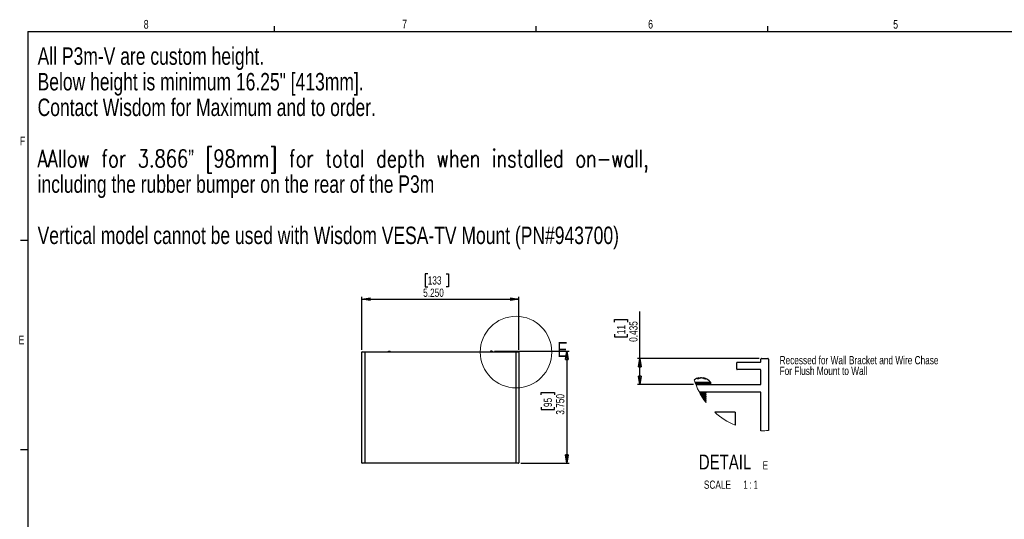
# Paper-space layout 'P3m-V' of a CAD drawing. Header units: inches. Extents: x 0.3 to 33.8, y 0.2 to 21.7.
# Tile 12 of 23: x 0.4 to 16.9, y 13.2 to 21.6. Entities that reach past the tile are written whole.
import ezdxf

# ---------------------------------------------------------------- set-up
doc = ezdxf.new("R2010")
doc.units = ezdxf.units.IN
doc.header["$MEASUREMENT"] = 0
doc.layers.add('BORDERS', color=7, linetype='Continuous')
doc.styles.add('SLDTEXTSTYLE0', font='TXT', dxfattribs={"width": 0.75})
doc.styles.add('SLDTEXTSTYLE1', font='TXT', dxfattribs={"width": 0.75, "bigfont": 'bigfont'})
doc.styles.add('SLDTEXTSTYLE11', font='TXT', dxfattribs={"width": 0.65})
doc.dimstyles.new('SLDDIMSTYLE4', dxfattribs={"dimtxt": 0.137795, "dimasz": 0.14, "dimexe": 0, "dimexo": 0.0625, "dimgap": 0.034449, "dimtad": 1, "dimdec": 3, "dimrnd": 1e-09, "dimdsep": 46, "dimtxsty": 'SLDTEXTSTYLE0', "dimblk1": 'CLOSED', "dimblk2": 'CLOSED', "dimsah": 1, "dimcen": 0.09, "dimadec": 0, "dimazin": 2, "dimtfac": 1, "dimtdec": 3, "dimtofl": 0, "dimtmove": 0, "dimatfit": 3, "dimldrblk": 'CLOSED', "dimfxl": 0, "dimfrac": 2, "dimtolj": 1, "dimtzin": 12, "dimarcsym": 0})
doc.dimstyles.new('SLDDIMSTYLE8', dxfattribs={"dimtxt": 0.137795, "dimasz": 0.14, "dimexe": 0, "dimexo": 0.0625, "dimgap": 0.034449, "dimtad": 1, "dimdec": 3, "dimlfac": 2, "dimrnd": 1e-09, "dimzin": 4, "dimdsep": 46, "dimtxsty": 'SLDTEXTSTYLE0', "dimblk1": 'CLOSED', "dimblk2": 'CLOSED', "dimsah": 1, "dimcen": 0.09, "dimadec": 0, "dimazin": 1, "dimtfac": 1, "dimtdec": 3, "dimtofl": 0, "dimtmove": 0, "dimatfit": 3, "dimldrblk": 'CLOSED', "dimfxl": 0, "dimfrac": 2, "dimtolj": 1, "dimtzin": 12, "dimarcsym": 0})

# ---------------------------------------------------------------- blocks, each defined once
blk = doc.blocks.new('SW_NOTE_0_37')
at = {"layer": 'BORDERS', "color": 0, "char_height": 0.29167, "attachment_point": 1}
for s, insert, style in [('All P3m-V are custom height.', (0, 0.376), 'SLDTEXTSTYLE0'), ('Below height is minimum 16.25" [413mm].', (0, -0.052), 'SLDTEXTSTYLE0'), ('Contact Wisdom for Maximum and to order.', (0, -0.481), 'SLDTEXTSTYLE0'), ('AAllow for 3.866” [98mm] for total depth when installed on-wall,', (0, -1.337), 'SLDTEXTSTYLE1'), ('including the rubber bumper on the rear of the P3m', (0, -1.765), 'SLDTEXTSTYLE0'), ('Vertical model cannot be used with Wisdom VESA-TV Mount (PN#943700)', (0, -2.622), 'SLDTEXTSTYLE0')]:
    blk.add_mtext(s, dxfattribs=dict(at, insert=insert, style=style))
blk = doc.blocks.new('SW_NOTE_0_38')
at = {"layer": 'BORDERS', "color": 0, "char_height": 0.1378, "attachment_point": 1, "style": 'SLDTEXTSTYLE0'}
for s, insert in [('Recessed for Wall Bracket and Wire Chase', (0, 0.178)), ('For Flush Mount to Wall', (0, -0.001))]:
    blk.add_mtext(s, dxfattribs=dict(at, insert=insert))
blk = doc.blocks.new('_Closed')
at = {"color": 0, "linetype": 'ByBlock', "lineweight": -2}
for p, q in [((-1, 0.166667), (0, 0)), ((-1, 0.166667), (-1, -0.166667)), ((0, 0), (-1, -0.166667)), ((0, 0), (-1, 0))]:
    blk.add_line(p, q, dxfattribs=at)
blk = doc.blocks.new('_D_59')
at = {"layer": 'BORDERS'}
for p, q in [((7.21, 17.355), (7.168, 17.355)), ((7.168, 17.355), (7.168, 17.136)), ((7.516, 17.355), (7.558, 17.355)), ((7.558, 17.355), (7.558, 17.136)), ((7.168, 17.136), (7.21, 17.136)), ((7.558, 17.136), (7.516, 17.136)), ((6.109, 16.086), (6.109, 16.969)), ((8.734, 16.086), (8.734, 16.969)), ((6.109, 16.93), (8.734, 16.93))]:
    blk.add_line(p, q, dxfattribs=at)
at = {"layer": 'BORDERS', "xscale": 0.14, "yscale": 0.14, "rotation": 180.0000000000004}
blk.add_blockref('_Closed', (6.109, 16.93), dxfattribs=at)
at = {"layer": 'BORDERS', "xscale": 0.14, "yscale": 0.14}
blk.add_blockref('_Closed', (8.734, 16.93), dxfattribs=at)
at = {"layer": 'BORDERS', "char_height": 0.1378, "attachment_point": 1, "style": 'SLDTEXTSTYLE0'}
for s, insert in [('133', (7.21, 17.314)), ('5.250', (7.134, 17.108))]:
    blk.add_mtext(s, dxfattribs=dict(at, insert=insert))
blk = doc.blocks.new('_D_60')
at = {"layer": 'BORDERS'}
for p, q in [((8.328, 16.064), (9.574, 16.064)), ((9.535, 16.064), (9.535, 14.189)), ((9.11, 15.33), (9.11, 15.372)), ((9.11, 15.372), (9.329, 15.372)), ((9.329, 15.372), (9.329, 15.33)), ((9.11, 15.127), (9.11, 15.085)), ((9.11, 15.085), (9.329, 15.085)), ((9.329, 15.085), (9.329, 15.127)), ((8.768, 14.189), (9.574, 14.189))]:
    blk.add_line(p, q, dxfattribs=at)
at = {"layer": 'BORDERS', "xscale": 0.14, "yscale": 0.14}
for p, rotation in [((9.535, 16.064), 90.0000000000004), ((9.535, 14.189), 270.0000000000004)]:
    blk.add_blockref('_Closed', p, dxfattribs=dict(at, rotation=rotation))
at = {"layer": 'BORDERS', "char_height": 0.1378, "attachment_point": 1, "rotation": 90, "style": 'SLDTEXTSTYLE0'}
for s, insert in [('95', (9.151, 15.127)), ('3.750', (9.357, 14.999))]:
    blk.add_mtext(s, dxfattribs=dict(at, insert=insert))
blk = doc.blocks.new('_D_61')
at = {"layer": 'BORDERS'}
for p, q in [((10.758, 15.938), (10.758, 16.726)), ((10.334, 16.548), (10.334, 16.59)), ((10.334, 16.59), (10.552, 16.59)), ((10.552, 16.59), (10.552, 16.548)), ((10.334, 16.345), (10.334, 16.303)), ((10.334, 16.303), (10.552, 16.303)), ((10.552, 16.303), (10.552, 16.345)), ((12.754, 15.938), (10.719, 15.938)), ((10.758, 15.503), (10.758, 15.938)), ((11.656, 15.503), (10.719, 15.503))]:
    blk.add_line(p, q, dxfattribs=at)
at = {"layer": 'BORDERS', "xscale": 0.14, "yscale": 0.14}
for p, rotation in [((10.758, 15.938), 90.0000000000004), ((10.758, 15.503), 270.0000000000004)]:
    blk.add_blockref('_Closed', p, dxfattribs=dict(at, rotation=rotation))
at = {"layer": 'BORDERS', "char_height": 0.1378, "attachment_point": 1, "rotation": 90, "style": 'SLDTEXTSTYLE0'}
for s, insert in [('0.435', (10.581, 16.217)), ('11', (10.375, 16.345))]:
    blk.add_mtext(s, dxfattribs=dict(at, insert=insert))
blk = doc.blocks.new('SW_NOTE_0_47')
at = {"layer": 'BORDERS', "color": 0, "attachment_point": 2}
for s, insert, char_height, style in [('DETAIL', (0.512, 0.322), 0.25, 'SLDTEXTSTYLE0'), ('E', (1.186, 0.211), 0.138, 'SLDTEXTSTYLE0'), ('SCALE', (0.385, -0.113), 0.1378, 'SLDTEXTSTYLE0'), ('1 : 1', (0.94, -0.113), 0.1378, 'SLDTEXTSTYLE11')]:
    blk.add_mtext(s, dxfattribs=dict(at, insert=insert, char_height=char_height, style=style))

psp = doc.layouts.new('P3m-V')

# ---------------------------------------------------------------- linework, layer by layer
at = {"color": 7, "linetype": 'Continuous', "lineweight": 25}
for p, q in [((6.15572, 16.04631), (6.10884, 16.04631)), ((6.10884, 14.19381), (6.10884, 16.04631)), ((6.11384, 16.05131), (6.15572, 16.05131)), ((6.15572, 16.04631), (6.15572, 16.05131)), ((6.15572, 16.05131), (8.68697, 16.05131)), ((6.15572, 16.04631), (6.15572, 14.19381)), ((8.68697, 16.04631), (6.15572, 16.04631)), ((6.55409, 16.06381), (6.58409, 16.06381)), ((6.55409, 16.05131), (6.55409, 16.06381)), ((6.58409, 16.05131), (6.58409, 16.06381)), ((8.25909, 16.06381), (8.25909, 16.05131)), ((8.28909, 16.06381), (8.25909, 16.06381)), ((8.28909, 16.06381), (8.28909, 16.05131)), ((8.68697, 16.04631), (8.68697, 16.05131)), ((8.68697, 16.05131), (8.72884, 16.05131)), ((8.68697, 14.19381), (8.68697, 16.04631)), ((8.73384, 16.04631), (8.68697, 16.04631)), ((8.73384, 16.04631), (8.73384, 14.19381)), ((12.37805, 15.76258), (12.37805, 15.86758)), ((12.38805, 15.87758), (12.77305, 15.87758)), ((12.78305, 15.88758), (12.78305, 15.92758)), ((12.79305, 15.93758), (12.89805, 15.93758)), ((12.90805, 15.92758), (12.90805, 14.73432)), ((12.77305, 15.75258), (12.38805, 15.75258)), ((12.78305, 15.51258), (12.78305, 15.74258)), ((11.68141, 15.54131), (11.90046, 15.54131)), ((11.68487, 15.53133), (11.90305, 15.53133)), ((11.69001, 15.51695), (11.90305, 15.51695)), ((11.69041, 15.51585), (11.90291, 15.51585)), ((11.69456, 15.50469), (11.89988, 15.50469)), ((11.69537, 15.50258), (12.77305, 15.50258)), ((11.71875, 15.5996), (11.71887, 15.59873)), ((11.73489, 15.59872), (11.71885, 15.59872)), ((11.73565, 15.60923), (11.73859, 15.61075)), ((11.73659, 15.59901), (11.73565, 15.60923)), ((11.73859, 15.61075), (11.73953, 15.60058)), ((11.74591, 15.60425), (11.74483, 15.61374)), ((11.74673, 15.60469), (11.74567, 15.61404)), ((11.75077, 15.60673), (11.75091, 15.60923)), ((11.75091, 15.60923), (11.75622, 15.61075)), ((11.75622, 15.61075), (11.75614, 15.60932)), ((11.76132, 15.61075), (11.75637, 15.60923)), ((11.77497, 15.6132), (11.77496, 15.61374)), ((11.8152, 15.60923), (11.80989, 15.61075)), ((11.82044, 15.61404), (11.81969, 15.60746)), ((11.82194, 15.61374), (11.82116, 15.60684)), ((11.82954, 15.60289), (11.83022, 15.61075)), ((11.83022, 15.61075), (11.83374, 15.60923)), ((11.83374, 15.60923), (11.83304, 15.60104)), ((11.85304, 15.59872), (11.83869, 15.59872)), ((11.89988, 15.50469), (11.9398, 15.50469)), ((11.90046, 15.54131), (11.94058, 15.54131)), ((11.90291, 15.51585), (11.94386, 15.51585)), ((11.90305, 15.53133), (11.94405, 15.53133)), ((11.90305, 15.51695), (11.94405, 15.51695)), ((11.9398, 15.50469), (11.94386, 15.51585)), ((11.94405, 15.51695), (11.94405, 15.53133)), ((12.77305, 15.37758), (11.75122, 15.37758)), ((11.86505, 15.36558), (11.86505, 15.36949)), ((11.86505, 15.33433), (11.86505, 15.33824)), ((12.78305, 14.73105), (12.78305, 15.36758)), ((11.84298, 15.22817), (11.84312, 15.22825)), ((11.85945, 15.20584), (11.86465, 15.20886)), ((11.86505, 15.30308), (11.86505, 15.30699)), ((11.86505, 15.27183), (11.86505, 15.27574)), ((11.86505, 15.24058), (11.86505, 15.24449)), ((11.86505, 15.20933), (11.86505, 15.21324)), ((12.34998, 15.04163), (12.00948, 15.04163)), ((12.34998, 15.04163), (12.34998, 14.82437)), ((6.10884, 14.19381), (6.15572, 14.19381)), ((6.15572, 14.18881), (6.11384, 14.18881)), ((6.15572, 14.19381), (8.68697, 14.19381)), ((6.15572, 14.18881), (6.15572, 14.19381)), ((8.68697, 14.18881), (6.15572, 14.18881)), ((8.68697, 14.18881), (8.68697, 14.19381)), ((8.68697, 14.19381), (8.73384, 14.19381)), ((8.72884, 14.18881), (8.68697, 14.18881))]:
    psp.add_line(p, q, dxfattribs=at)
at = {"color": 7, "linetype": 'Continuous', "lineweight": 25, "flags": 128}
psp.add_lwpolyline([(11.74642, 15.60746), (11.74832, 15.60823), (11.75091, 15.60923)], dxfattribs=at)
at = {"color": 7, "linetype": 'Continuous', "lineweight": 18}
psp.add_circle((8.68697, 16.04631), 0.59847, dxfattribs=at)
at = {"color": 7, "linetype": 'Continuous', "lineweight": 25}
for centre, radius, start, end in [((6.11384, 16.04631), 0.005, 90, 180), ((8.72884, 16.04631), 0.005, 0, 90), ((12.38805, 15.86758), 0.01, 89.999029, 180.00013), ((12.77305, 15.88758), 0.01, 269.999623, 359.999536), ((12.79305, 15.92758), 0.01, 89.99987, 180.000971), ((12.89805, 15.92758), 0.01, 359.999029, 90.00013), ((12.38805, 15.76258), 0.01, 179.99987, 270.000971), ((12.77305, 15.74258), 0.01, 359.999029, 90.001811), ((11.78214, 15.41995), 0.19751, 100.768464, 125.125518), ((11.77627, 15.51836), 0.09954, 114.084033, 125.297051), ((11.80317, 15.49743), 0.1212, 112.712015, 122.544854), ((11.7526, 15.58956), 0.0254, 107.81632, 123.46499), ((11.79444, 15.43161), 0.18317, 96.103369, 102.042206), ((11.79801, 15.44614), 0.16865, 96.384364, 102.563988), ((11.77167, 15.4316), 0.18318, 77.957939, 83.896487), ((11.76628, 15.47918), 0.13895, 60.070675, 69.386358), ((11.78305, 15.41675), 0.20083, 38.33429, 79.120607), ((11.8126, 15.57497), 0.03987, 63.78417, 76.455855), ((11.79034, 15.49973), 0.11779, 57.981391, 68.382349), ((11.93677, 15.5058), 0.00322, 269.995945, 340.004123), ((11.92795, 15.53133), 0.0161, 0.002204, 38.332638), ((11.94083, 15.51695), 0.00323, 340.016442, 359.98414), ((12.77305, 15.51258), 0.01, 269.998189, 0.00013), ((12.77305, 15.36758), 0.01, 359.99987, 90.001811), ((6.11384, 14.19381), 0.005, 180, 270), ((8.72884, 14.19381), 0.005, 270, 0)]:
    psp.add_arc(centre, radius, start, end, dxfattribs=at)
at = {"color": 7, "linetype": 'Continuous', "lineweight": 18}
for centre, radius, start, end in [((12.81431, 15.92758), 1.19694, 196.806601, 217.08436), ((12.81431, 15.92758), 1.19693, 227.746707, 247.174493), ((12.8143, 15.92758), 1.19694, 268.50396, 274.492307)]:
    psp.add_arc(centre, radius, start, end, dxfattribs=at)
at = {"color": 7, "linetype": 'Continuous', "lineweight": 25}
for points, knots in [([(11.71885, 15.59872), (11.71871, 15.59872), (11.7185, 15.59872), (11.71819, 15.59891), (11.71832, 15.59926), (11.71854, 15.59944), (11.7187, 15.59957), (11.71875, 15.5996)], [0, 0, 0, 0, 0.27185116, 0.43093651, 0.59532284, 0.88604112, 1, 1, 1, 1]), ([(11.73796, 15.5996), (11.73775, 15.59948), (11.73728, 15.59922), (11.7365, 15.59896), (11.73569, 15.59877), (11.73515, 15.59873), (11.73489, 15.59872)], [0, 0, 0, 0, 0.23030501, 0.49390587, 0.75920932, 1, 1, 1, 1]), ([(11.74483, 15.61374), (11.74527, 15.61388), (11.74613, 15.61416), (11.7448, 15.61389), (11.74436, 15.61379), (11.74417, 15.61374)], [0, 0, 0, 0, 0.36841801, 0.72166667, 1, 1, 1, 1]), ([(11.79115, 15.61374), (11.78944, 15.61387), (11.78603, 15.61414), (11.78205, 15.61402), (11.7798, 15.61379), (11.77925, 15.61374)], [0, 0, 0, 0, 0.43088784, 0.861768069, 1, 1, 1, 1]), ([(11.82044, 15.61404), (11.82072, 15.614), (11.82123, 15.61391), (11.82172, 15.61379), (11.82194, 15.61374)], [0, 0, 0, 0, 0.55829133, 1, 1, 1, 1]), ([(11.83869, 15.59872), (11.83847, 15.59873), (11.838, 15.59876), (11.83727, 15.59892), (11.83652, 15.59916), (11.83596, 15.5994), (11.83567, 15.59957), (11.83561, 15.5996)], [0, 0, 0, 0, 0.20479247, 0.43842914, 0.68763479, 0.93264502, 1, 1, 1, 1]), ([(11.85279, 15.5996), (11.85294, 15.59949), (11.85319, 15.59932), (11.85352, 15.59904), (11.85339, 15.5987), (11.85317, 15.59871), (11.85304, 15.59872)], [0, 0, 0, 0, 0.38594013, 0.62281662, 0.75760316, 1, 1, 1, 1]), ([(11.75272, 15.37469), (11.75603, 15.37501), (11.76727, 15.37609), (11.77854, 15.37696), (11.78648, 15.37758)], [0, 0, 0, 0, 0.29422705, 1, 1, 1, 1]), ([(11.75467, 15.37096), (11.75733, 15.37122), (11.76792, 15.37223), (11.78631, 15.37365), (11.80846, 15.37541), (11.82263, 15.3769), (11.82904, 15.37758)], [0, 0, 0, 0, 0.10733492, 0.42763445, 0.74096548, 1, 1, 1, 1]), ([(11.76035, 15.36027), (11.76951, 15.36086), (11.78907, 15.36212), (11.8159, 15.36337), (11.84343, 15.36641), (11.85286, 15.36555), (11.86656, 15.36948), (11.86441, 15.36991), (11.86409, 15.36997)], [0, 0, 0, 0, 0.25726954, 0.54974002, 0.79135798, 0.94572403, 0.99183485, 1, 1, 1, 1]), ([(11.8643, 15.36558), (11.86302, 15.36498), (11.85679, 15.36203), (11.84089, 15.36227), (11.81689, 15.35956), (11.78952, 15.35822), (11.7708, 15.35703), (11.7624, 15.35649)], [0, 0, 0, 0, 0.04102546, 0.20081304, 0.45091694, 0.75365936, 1, 1, 1, 1]), ([(11.76879, 15.34488), (11.77468, 15.34538), (11.78834, 15.34654), (11.80857, 15.34784), (11.82647, 15.35055), (11.83837, 15.35032), (11.84251, 15.35287), (11.84312, 15.35324)], [0, 0, 0, 0, 0.23672747, 0.54864428, 0.80650978, 0.97178175, 1, 1, 1, 1]), ([(11.77088, 15.34114), (11.77611, 15.34158), (11.78915, 15.34269), (11.80789, 15.34388), (11.82821, 15.34676), (11.83613, 15.3462), (11.84596, 15.34998), (11.8441, 15.35044), (11.84372, 15.35054)], [0, 0, 0, 0, 0.20690342, 0.51603853, 0.77160422, 0.93540189, 0.98695128, 1, 1, 1, 1]), ([(11.77718, 15.33006), (11.78067, 15.33028), (11.79454, 15.33115), (11.81587, 15.33211), (11.84344, 15.33516), (11.85286, 15.3343), (11.86656, 15.33823), (11.86441, 15.33866), (11.86409, 15.33872)], [0, 0, 0, 0, 0.11701156, 0.4647122, 0.75195734, 0.9354739, 0.99029294, 1, 1, 1, 1]), ([(11.8643, 15.33433), (11.86302, 15.33373), (11.85679, 15.33078), (11.84089, 15.33102), (11.81689, 15.3283), (11.79519, 15.32728), (11.78211, 15.32646), (11.77937, 15.32629)], [0, 0, 0, 0, 0.04917816, 0.24071923, 0.54052454, 0.90342887, 1, 1, 1, 1]), ([(11.78599, 15.31504), (11.78615, 15.31505), (11.79409, 15.3157), (11.80857, 15.31657), (11.82647, 15.3193), (11.83837, 15.31907), (11.84251, 15.32162), (11.84312, 15.32199)], [0, 0, 0, 0, 0.008665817, 0.413782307, 0.748696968, 0.963351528, 1, 1, 1, 1]), ([(11.78821, 15.31131), (11.79524, 15.31181), (11.80855, 15.31273), (11.8282, 15.31551), (11.83613, 15.31495), (11.84596, 15.31873), (11.8441, 15.31919), (11.84372, 15.31929)], [0, 0, 0, 0, 0.371643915, 0.703460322, 0.91612914, 0.983058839, 1, 1, 1, 1]), ([(11.84423, 15.35323), (11.84763, 15.35521), (11.85444, 15.35917), (11.86124, 15.36313), (11.86465, 15.36511)], [0, 0, 0, 0, 0.49966491, 1, 1, 1, 1]), ([(11.84423, 15.32198), (11.84763, 15.32396), (11.85444, 15.32793), (11.86124, 15.33188), (11.86465, 15.33386)], [0, 0, 0, 0, 0.49966804, 1, 1, 1, 1]), ([(11.86468, 15.3387), (11.86127, 15.34068), (11.85446, 15.34464), (11.84765, 15.3486), (11.84424, 15.35058)], [0, 0, 0, 0, 0.500321, 1, 1, 1, 1]), ([(11.86468, 15.30745), (11.86127, 15.30943), (11.85446, 15.31339), (11.84765, 15.31735), (11.84424, 15.31933)], [0, 0, 0, 0, 0.50032022, 1, 1, 1, 1]), ([(11.86468, 15.36995), (11.86127, 15.37193), (11.8569, 15.37447), (11.85253, 15.37702), (11.85156, 15.37758)], [0, 0, 0, 0, 0.77948892, 1, 1, 1, 1]), ([(11.79514, 15.29993), (11.80276, 15.30032), (11.81869, 15.30116), (11.84344, 15.30391), (11.85286, 15.30305), (11.86656, 15.30698), (11.86441, 15.30741), (11.86409, 15.30747)], [0, 0, 0, 0, 0.329667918, 0.689380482, 0.919195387, 0.987844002, 1, 1, 1, 1]), ([(11.8643, 15.30308), (11.86302, 15.30248), (11.85679, 15.29953), (11.84089, 15.29977), (11.82014, 15.29739), (11.80452, 15.29655), (11.79746, 15.29617)], [0, 0, 0, 0, 0.0624042, 0.30545859, 0.68589395, 1, 1, 1, 1]), ([(11.80428, 15.28532), (11.80612, 15.28546), (11.81441, 15.2861), (11.82646, 15.28808), (11.83837, 15.28782), (11.84251, 15.29037), (11.84312, 15.29074)], [0, 0, 0, 0, 0.14059392, 0.63158453, 0.94627178, 1, 1, 1, 1]), ([(11.80665, 15.28161), (11.80769, 15.28169), (11.81512, 15.28229), (11.82827, 15.28431), (11.83612, 15.2837), (11.84596, 15.28748), (11.8441, 15.28794), (11.84372, 15.28804)], [0, 0, 0, 0, 0.07949014, 0.56558399, 0.87713292, 0.9751815, 1, 1, 1, 1]), ([(11.81426, 15.26988), (11.8157, 15.26997), (11.82559, 15.27056), (11.84353, 15.2727), (11.85285, 15.2718), (11.86656, 15.27573), (11.86441, 15.27616), (11.86409, 15.27622)], [0, 0, 0, 0, 0.08329661, 0.57521621, 0.88949626, 0.98337624, 1, 1, 1, 1]), ([(11.8643, 15.27183), (11.86302, 15.27123), (11.85679, 15.26828), (11.84088, 15.26856), (11.82651, 15.26673), (11.81736, 15.26617), (11.81674, 15.26613)], [0, 0, 0, 0, 0.08746145, 0.42810982, 0.96130196, 1, 1, 1, 1]), ([(11.82358, 15.25593), (11.82539, 15.25614), (11.83127, 15.25684), (11.83837, 15.25657), (11.84251, 15.25912), (11.84312, 15.25949)], [0, 0, 0, 0, 0.27448385, 0.89419367, 1, 1, 1, 1]), ([(11.82607, 15.25227), (11.82709, 15.25239), (11.83234, 15.25297), (11.83607, 15.25243), (11.84596, 15.25623), (11.8441, 15.25669), (11.84372, 15.25679)], [0, 0, 0, 0, 0.14751835, 0.75889025, 0.9512971, 1, 1, 1, 1]), ([(11.83448, 15.24012), (11.83792, 15.24043), (11.84715, 15.24128), (11.85281, 15.24054), (11.86656, 15.24448), (11.86441, 15.24491), (11.86409, 15.24497)], [0, 0, 0, 0, 0.30488856, 0.81917332, 0.97279759, 1, 1, 1, 1]), ([(11.8643, 15.24058), (11.86302, 15.23998), (11.85679, 15.23702), (11.84721, 15.23731), (11.83944, 15.23662), (11.8371, 15.23641)], [0, 0, 0, 0, 0.1519446, 0.74374008, 1, 1, 1, 1]), ([(11.84423, 15.29073), (11.84763, 15.29271), (11.85444, 15.29668), (11.86124, 15.30063), (11.86465, 15.30261)], [0, 0, 0, 0, 0.49966569, 1, 1, 1, 1]), ([(11.84423, 15.25948), (11.84763, 15.26146), (11.85444, 15.26543), (11.86124, 15.26938), (11.86465, 15.27136)], [0, 0, 0, 0, 0.49966647, 1, 1, 1, 1]), ([(11.84423, 15.22823), (11.84763, 15.23021), (11.85444, 15.23418), (11.86124, 15.23813), (11.86465, 15.24011)], [0, 0, 0, 0, 0.49966647, 1, 1, 1, 1]), ([(11.86468, 15.2762), (11.86127, 15.27818), (11.85446, 15.28214), (11.84765, 15.2861), (11.84424, 15.28808)], [0, 0, 0, 0, 0.500321, 1, 1, 1, 1]), ([(11.86468, 15.24495), (11.86127, 15.24693), (11.85446, 15.25089), (11.84765, 15.25485), (11.84424, 15.25683)], [0, 0, 0, 0, 0.500319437, 1, 1, 1, 1]), ([(11.86468, 15.2137), (11.86127, 15.21568), (11.8548, 15.21944), (11.84834, 15.2232), (11.84528, 15.22498)], [0, 0, 0, 0, 0.52706308, 1, 1, 1, 1]), ([(11.85559, 15.21098), (11.85688, 15.21101), (11.85945, 15.21108), (11.86658, 15.21324), (11.86441, 15.21366), (11.86409, 15.21372)], [0, 0, 0, 0, 0.45884431, 0.918592, 1, 1, 1, 1]), ([(11.8643, 15.20933), (11.86305, 15.20864), (11.86115, 15.2076), (11.85901, 15.20745), (11.85828, 15.20739)], [0, 0, 0, 0, 0.65900981, 1, 1, 1, 1])]:
    psp.add_open_spline(points, degree=3, knots=knots, dxfattribs=at)
at = {"layer": 'BORDERS', "lineweight": 25}
for q in [(0.52288, 0.4106), (33.52288, 21.4106)]:
    psp.add_line((0.52288, 21.4106), q, dxfattribs=at)
at = {"layer": 'BORDERS'}
for p, q in [((4.64788, 21.4106), (4.64788, 21.4954)), ((9.02288, 21.4106), (9.02288, 21.4954)), ((12.89788, 21.4106), (12.89788, 21.4954)), ((0.52288, 17.9106), (0.39788, 17.9106)), ((0.52288, 14.4106), (0.39788, 14.4106))]:
    psp.add_line(p, q, dxfattribs=at)

# ---------------------------------------------------------------- block references
for name, p in [('SW_NOTE_0_37', (0.68563, 20.76699)), ('SW_NOTE_0_38', (13.095, 15.80196)), ('SW_NOTE_0_47', (11.67059, 14.01053))]:
    psp.add_blockref(name, p, dxfattribs=at)

# ---------------------------------------------------------------- texts
at = {"color": 7, "linetype": 'Continuous', "lineweight": 18, "insert": (9.37995, 16.21318), "char_height": 0.25, "attachment_point": 1, "style": 'SLDTEXTSTYLE0'}
psp.add_mtext('E', dxfattribs=at)
at = {"layer": 'BORDERS', "color": 7, "char_height": 0.14583, "attachment_point": 1, "style": 'SLDTEXTSTYLE0'}
for s, insert in [('8', (2.46034, 21.60153)), ('7', (6.78221, 21.60524)), ('6', (10.89654, 21.60339)), ('5', (14.99474, 21.60187)), ('F', (0.38867, 19.65016)), ('E', (0.366, 16.32211))]:
    psp.add_mtext(s, dxfattribs=dict(at, insert=insert))

# ---------------------------------------------------------------- dimensions: what is measured, and where the dimension line sits
at = {"layer": 'BORDERS'}
dim = psp.add_linear_dim(base=(8.73384, 16.92995), p1=(6.10884, 16.04631), p2=(8.73384, 16.04631), dimstyle='SLDDIMSTYLE8', dxfattribs=at)
dim.commit()
dim.dimension.update_dxf_attribs({"geometry": '_D_59', "text_midpoint": (7.36302, 16.92995), "dimtype": 160})
for base, p1, p2, dimstyle, picture, middle in [((10.75843, 15.93758), (11.69537, 15.50258), (12.79305, 15.93758), 'SLDDIMSTYLE4', '_D_61', (10.75843, 16.44636)), ((9.53489, 14.18881), (8.28909, 16.06381), (8.72884, 14.18881), 'SLDDIMSTYLE8', '_D_60', (9.53489, 15.22838))]:
    dim = psp.add_linear_dim(base=base, p1=p1, p2=p2, angle=90, dimstyle=dimstyle, dxfattribs=at)
    dim.commit()
    dim.dimension.update_dxf_attribs({"geometry": picture, "text_midpoint": middle, "dimtype": 160})

doc.saveas('drawing.dxf')
